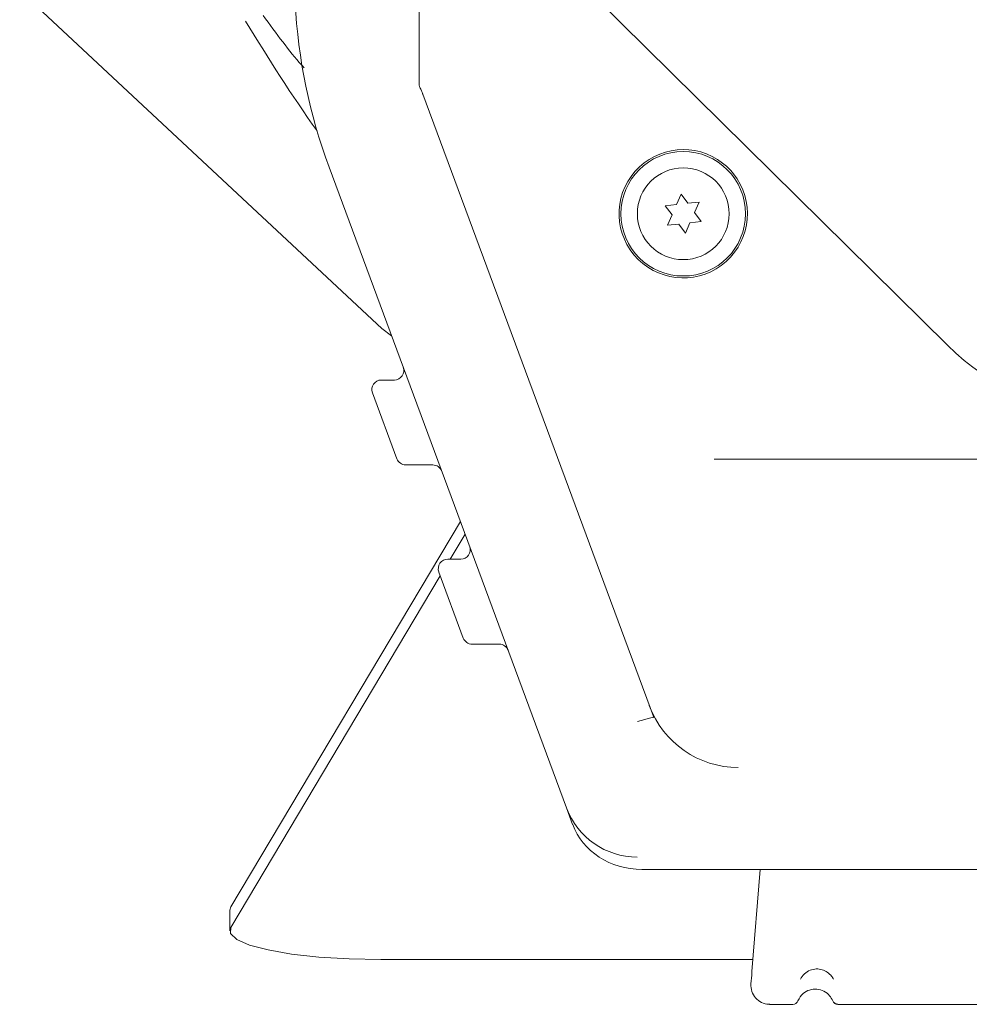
# Model space of a CAD drawing. Header units: millimetres. Extents: x 63 to 559, y 25 to 389.
# Tile 64 of 88: x 496 to 508, y 159 to 172. Entities that reach past the tile are written whole.
import ezdxf

# ---------------------------------------------------------------- set-up
doc = ezdxf.new("R2010")
doc.units = ezdxf.units.MM

msp = doc.modelspace()

# ---------------------------------------------------------------- linework, layer by layer
at = {"color": 7, "linetype": 'Continuous', "lineweight": 15}
for p, q in [((502.753, 173.251), (507.882, 168.184)), ((500.881, 173.178), (500.881, 171.645)), ((500.389, 168.408), (495.592, 172.885)), ((500.932, 171.509), (503.986, 163.264)), ((502.835, 162.054), (499.689, 170.544)), ((504.353, 170.186), (504.293, 170.048)), ((504.442, 170.065), (504.353, 170.186)), ((504.293, 170.048), (504.143, 170.032)), ((504.143, 170.032), (504.232, 169.911)), ((504.591, 170.081), (504.442, 170.065)), ((504.53, 169.944), (504.591, 170.081)), ((504.232, 169.911), (504.172, 169.774)), ((504.619, 169.823), (504.53, 169.944)), ((504.172, 169.774), (504.321, 169.79)), ((504.321, 169.79), (504.409, 169.669)), ((504.409, 169.669), (504.47, 169.806)), ((504.47, 169.806), (504.619, 169.823)), ((500.517, 168.31), (500.389, 168.408)), ((500.381, 167.724), (500.555, 167.724)), ((500.588, 166.68), (500.264, 167.555)), ((501.064, 166.599), (500.705, 166.599)), ((509.829, 166.677), (504.789, 166.677)), ((498.387, 160.742), (501.429, 165.848)), ((501.292, 165.349), (501.491, 165.682)), ((501.261, 165.349), (501.435, 165.349)), ((501.468, 164.305), (501.143, 165.18)), ((498.387, 160.472), (501.162, 165.13)), ((501.944, 164.224), (501.585, 164.224)), ((503.952, 163.25), (503.773, 163.199)), ((502.916, 161.836), (502.835, 162.054)), ((503.833, 161.24), (508.963, 161.24)), ((503.833, 161.24), (503.833, 161.24)), ((505.291, 159.887), (505.4, 161.24)), ((498.374, 160.698), (498.387, 160.742)), ((498.374, 160.698), (498.374, 160.428)), ((505.304, 160.044), (500.374, 160.044)), ((505.278, 159.723), (505.287, 159.84)), ((505.527, 159.452), (505.83, 159.452)), ((505.83, 159.452), (505.83, 159.453)), ((505.9, 159.499), (505.9, 159.499)), ((506.361, 159.499), (506.361, 159.499)), ((506.43, 159.453), (506.43, 159.452)), ((506.43, 159.452), (510.061, 159.452))]:
    msp.add_line(p, q, dxfattribs=at)
at = {"color": 7, "linetype": 'Continuous', "lineweight": 15, "flags": 128}
for points in [[(500.374, 160.044), (499.956, 160.053), (499.556, 160.078), (499.193, 160.118), (498.881, 160.173), (498.636, 160.238), (498.467, 160.312), (498.383, 160.391), (498.387, 160.472)], [(505.287, 159.84), (505.289, 159.855), (505.29, 159.871), (505.291, 159.887)]]:
    msp.add_lwpolyline(points, dxfattribs=at)
at = {"color": 7, "linetype": 'Continuous', "lineweight": 15}
for radius in [0.825, 0.608]:
    msp.add_circle((504.381, 169.927), radius, dxfattribs=at)
for centre, radius, start, end in [((506.589, 173.101), 7.358, 182.9338, 200.3282), ((519.381, 184.952), 24.25, 210.9508, 215.0557), ((500.956, 171.645), 0.0748, 180.0482, 205.283), ((500.956, 171.645), 0.075, 180, 205.2794), ((504.381, 169.927), 0.85, 52.237, 38.459), ((510.006, 170.302), 3, 224.9161, 270), ((500.555, 167.849), 0.125, 270, 20.3282), ((500.381, 167.599), 0.125, 90, 200.3282), ((500.705, 166.724), 0.125, 200.3282, 270), ((501.064, 166.474), 0.125, 20.3282, 90), ((501.435, 165.474), 0.125, 270, 20.3282), ((501.261, 165.224), 0.125, 90, 200.3282), ((501.585, 164.349), 0.125, 200.3282, 270), ((501.944, 164.099), 0.125, 20.3282, 90), ((505.527, 159.702), 0.25, 175.3957, 266.9979), ((505.83, 159.527), 0.075, 269.9898, 337.753), ((506.43, 159.528), 0.075, 202.2741, 270.0045), ((506.43, 159.527), 0.0749, 202.1708, 270.0116)]:
    msp.add_arc(centre, radius, start, end, dxfattribs=at)
for centre, major_axis, ratio, start_param, end_param in [((505.104, 163.844), (-0.436, 1.176), 0.997052, 1.570796, 2.788208), ((505.113, 163.82), (0.441, 1.25), 0.901302, 2.316157, 2.324623), ((503.773, 162.4), (0.994, 0.113), 0.996808, 3.382145, 4.598654), ((503.865, 162.152), (0.989, 0.167), 0.906981, 3.312351, 4.528861)]:
    msp.add_ellipse(centre, major_axis=major_axis, ratio=ratio, start_param=start_param, end_param=end_param, dxfattribs=at)
for points, knots in [([(498.816, 172.552), (498.99, 172.315), (499.175, 172.063), (499.348, 171.874), (499.359, 171.862)], [0, 0, 0, 0, 0.936976, 1, 1, 1, 1]), ([(500.888, 171.613), (500.895, 171.598), (500.909, 171.568), (500.922, 171.535), (500.929, 171.516), (500.93, 171.513)], [0, 0, 0, 0, 0.445885, 0.90278, 1, 1, 1, 1]), ([(500.93, 171.513), (500.931, 171.512), (500.931, 171.511), (500.932, 171.509), (500.932, 171.509)], [0, 0, 0, 0, 0.680398, 1, 1, 1, 1]), ([(505.047, 170.456), (505.023, 170.485), (504.978, 170.537), (504.926, 170.58), (504.902, 170.599)], [0, 0, 0, 0, 0.549492, 1, 1, 1, 1]), ([(503.99, 163.254), (503.988, 163.255), (503.983, 163.257), (503.963, 163.252), (503.952, 163.25)], [0, 0, 0, 0, 0.499998, 1, 1, 1, 1]), ([(506.371, 159.786), (506.363, 159.799), (506.342, 159.834), (506.293, 159.881), (506.221, 159.915), (506.141, 159.925), (506.057, 159.907), (505.98, 159.859), (505.948, 159.81), (505.932, 159.786)], [0, 0, 0, 0, 0.089858, 0.237213, 0.376527, 0.516047, 0.665213, 0.830302, 1, 1, 1, 1]), ([(506.361, 159.499), (506.348, 159.522), (506.321, 159.575), (506.246, 159.632), (506.151, 159.66), (506.052, 159.648), (505.956, 159.597), (505.92, 159.534), (505.9, 159.499)], [0, 0, 0, 0, 0.133446, 0.299937, 0.466382, 0.632832, 0.799321, 1, 1, 1, 1]), ([(505.527, 159.452), (505.525, 159.453), (505.521, 159.453), (505.517, 159.453), (505.515, 159.453), (505.514, 159.453)], [0, 0, 0, 0, 0.445353, 0.8564449, 1, 1, 1, 1]), ([(505.9, 159.499), (505.9, 159.499), (505.9, 159.499), (505.9, 159.499), (505.9, 159.499)], [0, 0, 0, 0, 0.995743, 1, 1, 1, 1]), ([(506.43, 159.453), (506.428, 159.453), (506.424, 159.453), (506.416, 159.453), (506.41, 159.456), (506.406, 159.458)], [0, 0, 0, 0, 0.21731, 0.521021, 1, 1, 1, 1])]:
    msp.add_open_spline(points, degree=3, knots=knots, dxfattribs=at)

doc.saveas('drawing.dxf')
